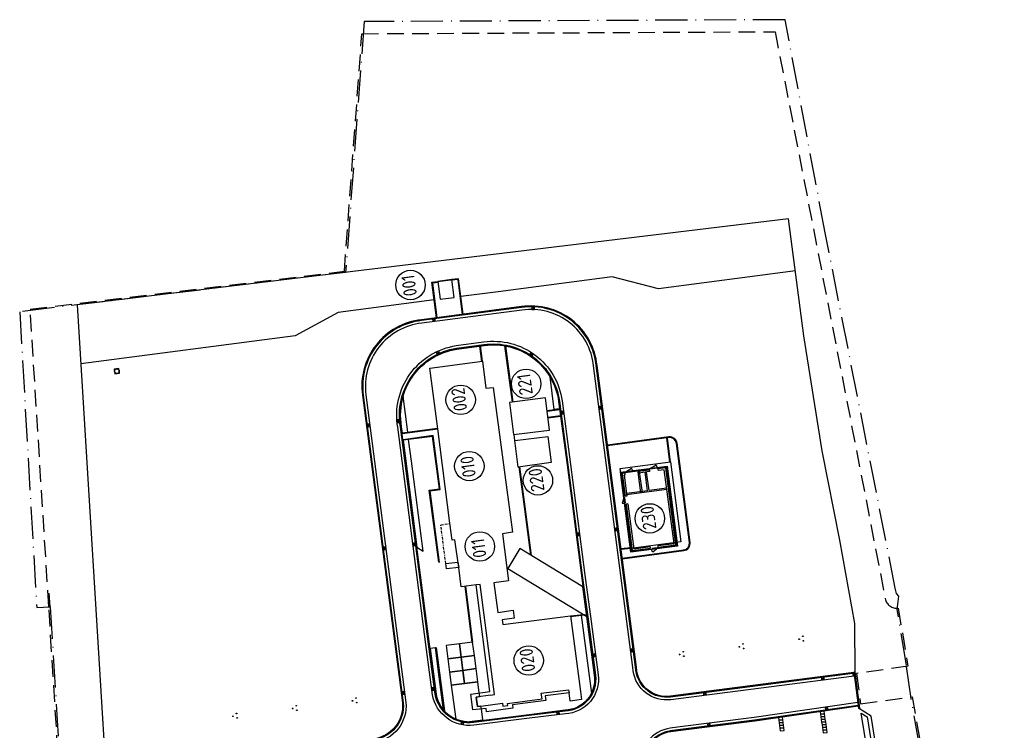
# Model space of a CAD drawing. Header units: metres. Extents: x 118125 to 118320, y 454784 to 455719.
# Tile 26 of 28: x 118147 to 118294, y 455319 to 455425. Entities that reach past the tile are written whole.
import ezdxf

# ---------------------------------------------------------------- set-up
doc = ezdxf.new("R2010")
doc.units = ezdxf.units.M
doc.header["$LTSCALE"] = 0.5
for name, pattern in [('ACAD_ISO10W100', [18, 12, -3, 0, -3]), ('B1', [28, 8, -4, 8, -4, 0, -4]), ('DASHED2', [0.375, 0.25, -0.125])]:
    doc.linetypes.add(name, pattern=pattern)
for name, color, linetype in [('_gebouwen', 7, 'Continuous'), ('_grastegel 40x60', 252, 'Continuous'), ('_molgoot', 7, 'Continuous'), ('_ob10', 7, 'Continuous'), ('_stelcon', 7, 'Continuous'), ('_straatkolk', 7, 'Continuous'), ('_tb13', 7, 'Continuous'), ('_verharding', 7, 'Continuous'), ('_waterpunt', 7, 'Continuous'), ('BL00_WERKGRENS', 5, 'DASHED2'), ('Grens', 1, 'ACAD_ISO10W100'), ('OL55_HAAG', 86, 'Continuous')]:
    doc.layers.add(name, color=color, linetype=linetype)
doc.layers.add('_hekwerk', color=7, linetype='Continuous', lineweight=50)
doc.styles.add('ISO', font='gbenor.shx')

# ---------------------------------------------------------------- blocks, each defined once
blk = doc.blocks.new('*U9')
at = {"layer": '_straatkolk'}
blk.add_hatch(color=256, dxfattribs=at).paths.add_polyline_path([(0.2, -0.15), (0.2, 0.15), (-0.2, -0.15)])
blk.add_lwpolyline([(0.2, -0.15), (0.2, 0.15), (-0.2, 0.15), (-0.2, -0.15)], close=True, dxfattribs=at)
blk.add_lwpolyline([(-0.2, -0.15), (0.2, 0.15)], dxfattribs=at)

msp = doc.modelspace()

# ---------------------------------------------------------------- hatches: boundary and pattern name
h = msp.add_hatch(color=256)
edge = h.paths.add_edge_path()
edge.add_arc((118263.48, 455332.28), 0.05, 0, 360)
edge = h.paths.add_edge_path()
edge.add_arc((118264.11, 455332.02), 0.05, 0, 360)
edge = h.paths.add_edge_path()
edge.add_arc((118264.02, 455332.7), 0.05, 0, 360)
h = msp.add_hatch(color=256)
edge = h.paths.add_edge_path()
edge.add_arc((118254.55, 455331.13), 0.05, 0, 360)
edge = h.paths.add_edge_path()
edge.add_arc((118255.18, 455330.87), 0.05, 0, 360)
edge = h.paths.add_edge_path()
edge.add_arc((118255.09, 455331.55), 0.05, 0, 360)
h = msp.add_hatch(color=256)
edge = h.paths.add_edge_path()
edge.add_arc((118245.62, 455329.98), 0.05, 0, 360)
edge = h.paths.add_edge_path()
edge.add_arc((118246.26, 455329.72), 0.05, 0, 360)
edge = h.paths.add_edge_path()
edge.add_arc((118246.17, 455330.39), 0.05, 0, 360)
h = msp.add_hatch(color=256)
edge = h.paths.add_edge_path()
edge.add_arc((118187.83, 455321.9), 0.05, 0, 360)
edge = h.paths.add_edge_path()
edge.add_arc((118188.46, 455321.64), 0.05, 0, 360)
edge = h.paths.add_edge_path()
edge.add_arc((118188.37, 455322.32), 0.05, 0, 360)
h = msp.add_hatch(color=256)
edge = h.paths.add_edge_path()
edge.add_arc((118196.76, 455323.05), 0.05, 0, 360)
edge = h.paths.add_edge_path()
edge.add_arc((118197.39, 455322.79), 0.05, 0, 360)
edge = h.paths.add_edge_path()
edge.add_arc((118197.3, 455323.47), 0.05, 0, 360)
h = msp.add_hatch(color=256)
edge = h.paths.add_edge_path()
edge.add_arc((118178.91, 455320.75), 0.05, 0, 360)
edge = h.paths.add_edge_path()
edge.add_arc((118179.54, 455320.49), 0.05, 0, 360)
edge = h.paths.add_edge_path()
edge.add_arc((118179.45, 455321.16), 0.05, 0, 360)

# ---------------------------------------------------------------- linework, layer by layer
for points in [[(118262.91, 455387.33), (118242.46, 455384.65), (118235.53, 455386.44), (118218.52, 455384.21), (118212.96, 455383.49)], [(118208.74, 455385.63), (118212.61, 455386.14)], [(118208.98, 455382.97), (118194.62, 455381.09), (118188.21, 455377.62), (118156.2, 455373.43)], [(118213.53, 455340.15), (118213.66, 455340.17)], [(118151.61, 455337.11), (118151.48, 455339.14)], [(118272.53, 455321.97), (118271.82, 455327.37), (118271.62, 455327.35), (118272.33, 455321.94), (118272.53, 455321.97)]]:
    msp.add_lwpolyline(points)
for centre in [(118264.02, 455332.7), (118254.55, 455331.13), (118255.09, 455331.55), (118263.48, 455332.28), (118264.11, 455332.02), (118245.62, 455329.98), (118246.17, 455330.39), (118246.26, 455329.72), (118255.18, 455330.87), (118188.37, 455322.32), (118196.76, 455323.05), (118197.3, 455323.47), (118197.39, 455322.79), (118178.91, 455320.75), (118179.45, 455321.16), (118187.83, 455321.9), (118188.46, 455321.64), (118179.54, 455320.49)]:
    msp.add_circle(centre, 0.05)
at = {"layer": '_gebouwen'}
for p, q in [((118237.48, 455357.25), (118238.42, 455357.83)), ((118239.37, 455357.5), (118237.48, 455357.25)), ((118238.64, 455357.41), (118238.42, 455357.83)), ((118239.35, 455357.46), (118239.37, 455357.46)), ((118239.35, 455357.44), (118239.35, 455357.46)), ((118239.37, 455357.5), (118239.39, 455357.5)), ((118239.37, 455357.46), (118239.37, 455357.5)), ((118239.39, 455357.5), (118239.4, 455357.44)), ((118239.41, 455357.55), (118239.42, 455357.45)), ((118241.1, 455357.67), (118239.42, 455357.45)), ((118241.12, 455357.55), (118239.43, 455357.33)), ((118241.09, 455357.77), (118241.1, 455357.67)), ((118241.11, 455357.73), (118241.12, 455357.67)), ((118241.13, 455357.73), (118241.11, 455357.73)), ((118241.12, 455357.67), (118241.16, 455357.68)), ((118241.12, 455357.55), (118241.15, 455357.31)), ((118241.13, 455357.73), (118242.31, 455357.89)), ((118241.14, 455357.69), (118241.13, 455357.73)), ((118241.14, 455357.73), (118242.1, 455358.32)), ((118241.16, 455357.7), (118241.14, 455357.69)), ((118242.29, 455357.82), (118241.16, 455357.68)), ((118241.16, 455357.68), (118241.16, 455357.7)), ((118242.3, 455357.89), (118242.1, 455358.32)), ((118242.29, 455357.84), (118242.32, 455357.85)), ((118242.29, 455357.82), (118242.29, 455357.84)), ((118242.34, 455357.83), (118242.29, 455357.82)), ((118242.32, 455357.85), (118242.31, 455357.89)), ((118242.31, 455357.89), (118242.34, 455357.89)), ((118242.34, 455357.94), (118242.36, 455357.84)), ((118242.34, 455357.89), (118242.34, 455357.83)), ((118243.66, 455358.01), (118242.36, 455357.84)), ((118243.56, 455357.87), (118242.37, 455357.72)), ((118242.37, 455357.72), (118242.4, 455357.47)), ((118243.34, 455357.59), (118242.4, 455357.47)), ((118244.79, 455346.57), (118243.34, 455357.59)), ((118245.07, 455346.35), (118243.56, 455357.87)), ((118245.2, 455346.25), (118243.66, 455358.01)), ((118237.45, 455357.19), (118236.91, 455357.12)), ((118236.91, 455357.12), (118237.36, 455353.64)), ((118237.47, 455357.07), (118237.04, 455357.02)), ((118237.04, 455357.02), (118237.48, 455353.63)), ((118237.5, 455356.83), (118237.32, 455356.8)), ((118237.32, 455356.8), (118237.73, 455353.66)), ((118237.45, 455357.19), (118237.44, 455357.29)), ((118237.46, 455357.25), (118237.46, 455357.19)), ((118237.46, 455357.19), (118237.51, 455357.2)), ((118237.5, 455356.83), (118237.47, 455357.07)), ((118237.49, 455357.21), (118237.48, 455357.25)), ((118237.51, 455357.22), (118237.49, 455357.21)), ((118237.51, 455357.2), (118239.35, 455357.44)), ((118237.51, 455357.2), (118237.51, 455357.22)), ((118238.62, 455357.34), (118238.62, 455357.37)), ((118238.62, 455357.37), (118238.65, 455357.37)), ((118238.73, 455357.36), (118238.62, 455357.34)), ((118238.64, 455357.38), (118238.64, 455357.4)), ((118238.65, 455357.41), (118238.69, 455357.41)), ((118238.65, 455357.37), (118238.65, 455357.41)), ((118238.72, 455357.43), (118238.69, 455357.42)), ((118238.69, 455357.38), (118238.69, 455357.42)), ((118238.69, 455357.41), (118238.69, 455357.38)), ((118238.69, 455357.41), (118238.69, 455357.41)), ((118238.69, 455357.38), (118238.72, 455357.38)), ((118238.69, 455357.38), (118238.72, 455357.38)), ((118238.73, 455357.36), (118238.72, 455357.43)), ((118238.72, 455357.38), (118238.73, 455357.36)), ((118239.4, 455357.44), (118239.35, 455357.44)), ((118239.43, 455357.33), (118239.47, 455357.09)), ((118239.85, 455354.15), (118239.45, 455357.23)), ((118241.15, 455357.31), (118239.47, 455357.09)), ((118240.06, 455354.17), (118239.65, 455357.26)), ((118240.85, 455354.45), (118240.48, 455357.22)), ((118241.06, 455354.48), (118240.69, 455357.25)), ((118243.73, 455354.62), (118237.71, 455353.83)), ((118243.71, 455354.82), (118241.06, 455354.48)), ((118237.36, 455353.54), (118237.06, 455352.59)), ((118237.36, 455353.64), (118237.26, 455353.63)), ((118237.47, 455352.65), (118237.37, 455353.43)), ((118237.54, 455352.64), (118237.43, 455353.44)), ((118237.73, 455353.66), (118237.48, 455353.63)), ((118240.85, 455354.45), (118237.68, 455354.03)), ((118237.68, 455354.03), (118237.71, 455353.83)), ((118237.06, 455352.59), (118237.49, 455352.52)), ((118237.52, 455352.43), (118237.42, 455352.42)), ((118237.52, 455352.43), (118238.45, 455345.36)), ((118237.88, 455352.51), (118237.64, 455352.47)), ((118237.64, 455352.47), (118238.55, 455345.5)), ((118237.88, 455352.51), (118238.77, 455345.78)), ((118238.45, 455345.36), (118241.28, 455345.73)), ((118238.55, 455345.5), (118241.29, 455345.85)), ((118238.77, 455345.78), (118241.25, 455346.1)), ((118241.29, 455345.85), (118241.25, 455346.1)), ((118241.29, 455345.63), (118241.28, 455345.73)), ((118241.6, 455345.29), (118241.37, 455345.73)), ((118242.26, 455345.84), (118241.48, 455345.74)), ((118242.25, 455345.91), (118241.49, 455345.81)), ((118242.39, 455345.86), (118241.6, 455345.29)), ((118242.41, 455346.25), (118244.79, 455346.57)), ((118242.44, 455346.01), (118242.41, 455346.25)), ((118242.44, 455346.01), (118245.07, 455346.35)), ((118242.48, 455345.89), (118245.2, 455346.25)), ((118242.5, 455345.79), (118242.48, 455345.89))]:
    msp.add_line(p, q, dxfattribs=at)
for points in [[(118209.53, 455385.74), (118209.88, 455383.07), (118211.96, 455383.34), (118211.61, 455386.01), (118209.53, 455385.74)], [(118214.72, 455321.71), (118214.46, 455324.07), (118217.3, 455324.46), (118215.23, 455340.37), (118213.02, 455340.09), (118212.63, 455343), (118212.07, 455347.12), (118211.64, 455347.06), (118211.31, 455349.6), (118209.49, 455363.72), (118208.32, 455372.77), (118216.18, 455373.8), (118216.66, 455369.77), (118217.8, 455369.9), (118220.64, 455348.24), (118219.17, 455348.03), (118220.06, 455340.98), (118217.89, 455340.71), (118218.46, 455336.26), (118220.74, 455336.58), (118220.91, 455335.4), (118219.13, 455335.15), (118219.22, 455334.48), (118229.32, 455335.74), (118230.82, 455324.46), (118230.96, 455323.24), (118229.27, 455323.02), (118229.11, 455324.26), (118225.56, 455323.8), (118225.64, 455323.12), (118220.68, 455322.45), (118220.71, 455321.94), (118216.79, 455321.43), (118216.71, 455321.91), (118214.72, 455321.71)], [(118220.21, 455367.62), (118220.83, 455362.84), (118226.2, 455363.5), (118225.61, 455368.32), (118220.21, 455367.62)], [(118221.01, 455361.98), (118220.89, 455362.84)], [(118221.52, 455358), (118221.01, 455361.98), (118225.93, 455362.56), (118226.42, 455358.68), (118221.52, 455358)], [(118236.76, 455357.8), (118244.28, 455358.77), (118245.83, 455346.8), (118238.32, 455345.84), (118236.76, 455357.8)], [(118217.37, 455323.9), (118217.99, 455323.98), (118215.83, 455340.45), (118215.23, 455340.37)], [(118217.37, 455323.9), (118217.37, 455323.9), (118215.26, 455323.62), (118215.44, 455322.21), (118215.95, 455322.27), (118215.95, 455322.27), (118219.16, 455322.69), (118219.21, 455322.26), (118219.98, 455322.36), (118219.93, 455322.67), (118225.08, 455323.34), (118224.97, 455324.18), (118229.05, 455324.72), (118229.11, 455324.26)], [(118287.75, 455223.6), (118283.12, 455261.66), (118274.46, 455310.53), (118272.73, 455321.21), (118273.64, 455320.64), (118275.25, 455310.66), (118283.91, 455261.78), (118288.55, 455223.68)]]:
    msp.add_lwpolyline(points, dxfattribs=at)
at = {"layer": '_gebouwen', "ltscale": 0.005, "flags": 128}
msp.add_lwpolyline([(118245.31, 455346.16), (118238.36, 455345.25), (118236.79, 455357.21), (118243.75, 455358.12)], close=True, dxfattribs=at)
at = {"layer": '_gebouwen', "const_width": 0.002}
for points in [[(118237.35, 455353.62), (118237.35, 455353.56), (118237.35, 455353.56), (118237.42, 455353.57), (118237.41, 455353.61), (118237.35, 455353.61), (118237.35, 455353.62)], [(118237.35, 455353.55), (118237.37, 455353.42), (118237.37, 455353.43), (118237.43, 455353.44)], [(118237.41, 455353.54), (118237.41, 455353.55), (118237.36, 455353.54), (118237.35, 455353.55)], [(118237.36, 455353.56), (118237.36, 455353.55), (118237.36, 455353.55)], [(118237.43, 455353.44), (118237.42, 455353.54), (118237.41, 455353.54)], [(118237.43, 455353.44), (118237.44, 455353.42), (118237.41, 455353.42), (118237.41, 455353.44)], [(118237.42, 455353.57), (118237.42, 455353.55)], [(118237.49, 455352.52), (118237.47, 455352.65), (118237.47, 455352.63), (118237.54, 455352.64)], [(118237.54, 455352.55), (118237.55, 455352.53), (118237.49, 455352.52), (118237.49, 455352.52)], [(118237.5, 455352.45), (118237.49, 455352.51), (118237.49, 455352.51), (118237.56, 455352.52), (118237.56, 455352.47), (118237.5, 455352.46), (118237.5, 455352.45)], [(118237.5, 455352.51), (118237.5, 455352.52), (118237.5, 455352.52)], [(118237.54, 455352.64), (118237.54, 455352.66), (118237.51, 455352.66), (118237.51, 455352.64)], [(118237.54, 455352.64), (118237.55, 455352.55), (118237.54, 455352.54)], [(118237.56, 455352.52), (118237.55, 455352.54)], [(118241.29, 455345.72), (118241.36, 455345.72), (118241.36, 455345.72), (118241.35, 455345.79), (118241.3, 455345.78), (118241.31, 455345.72), (118241.29, 455345.72)], [(118241.35, 455345.79), (118241.37, 455345.79)], [(118241.36, 455345.72), (118241.5, 455345.74), (118241.48, 455345.74), (118241.47, 455345.8)], [(118241.38, 455345.78), (118241.37, 455345.78), (118241.37, 455345.73), (118241.36, 455345.72)], [(118241.36, 455345.73), (118241.37, 455345.73), (118241.37, 455345.73)], [(118241.47, 455345.8), (118241.38, 455345.79), (118241.38, 455345.78)], [(118241.47, 455345.8), (118241.49, 455345.81), (118241.5, 455345.78), (118241.48, 455345.78)], [(118242.27, 455345.91), (118242.25, 455345.91), (118242.26, 455345.88), (118242.28, 455345.88)], [(118242.4, 455345.86), (118242.26, 455345.84), (118242.28, 455345.85), (118242.27, 455345.91)], [(118242.27, 455345.91), (118242.37, 455345.92), (118242.37, 455345.91)], [(118242.37, 455345.91), (118242.38, 455345.92), (118242.39, 455345.86), (118242.4, 455345.86)], [(118242.4, 455345.93), (118242.38, 455345.92)], [(118242.4, 455345.87), (118242.39, 455345.87), (118242.4, 455345.87)], [(118242.47, 455345.87), (118242.4, 455345.86), (118242.4, 455345.86), (118242.4, 455345.93), (118242.45, 455345.93), (118242.45, 455345.87), (118242.47, 455345.87)]]:
    msp.add_lwpolyline(points, dxfattribs=at)
at = {"layer": '_gebouwen', "linetype": 'B1', "ltscale": 0.1}
msp.add_lwpolyline([(118210.7, 455343.58), (118209.95, 455349.37), (118211.32, 455349.55)], dxfattribs=at)
at = {"layer": '_gebouwen'}
for points in [[(118212.52, 455343.8), (118212.63, 455343), (118210.81, 455342.79), (118210.7, 455343.58)], [(118216.01, 455321.84), (118215.95, 455322.27), (118215.44, 455322.21), (118215.26, 455323.62), (118215.77, 455323.69), (118215.7, 455324.24), (118215.48, 455325.89), (118211.51, 455325.37), (118212.18, 455320.32), (118213.82, 455319.91), (118216.22, 455320.22), (118216.01, 455321.84)]]:
    msp.add_lwpolyline(points, close=True, dxfattribs=at)
for centre in [(118205.42, 455385.21), (118222.7, 455370.44), (118212.92, 455368.04), (118214.22, 455358.14), (118224.46, 455356), (118241.17, 455350.32), (118215.79, 455346.13), (118223.09, 455329.08)]:
    msp.add_circle(centre, 2.2, dxfattribs=at)
at = {"layer": '_grastegel 40x60'}
for points in [[(118267.28, 455321.12), (118267.23, 455321.51), (118266.63, 455321.43), (118266.69, 455321.04)], [(118267.33, 455320.72), (118267.28, 455321.12), (118266.69, 455321.04), (118266.74, 455320.64)], [(118267.38, 455320.32), (118267.33, 455320.72), (118266.74, 455320.64), (118266.79, 455320.24)], [(118261.05, 455320.22), (118261, 455320.62), (118260.4, 455320.54), (118260.46, 455320.14)], [(118261.1, 455319.82), (118261.05, 455320.22), (118260.46, 455320.14), (118260.51, 455319.74)], [(118261.15, 455319.43), (118261.1, 455319.82), (118260.51, 455319.74), (118260.56, 455319.35)], [(118261.21, 455319.03), (118261.15, 455319.43), (118260.56, 455319.35), (118260.61, 455318.95)], [(118267.44, 455319.93), (118267.38, 455320.32), (118266.79, 455320.24), (118266.84, 455319.85)], [(118267.49, 455319.53), (118267.44, 455319.93), (118266.84, 455319.85), (118266.89, 455319.45)], [(118267.54, 455319.13), (118267.49, 455319.53), (118266.89, 455319.45), (118266.95, 455319.05)], [(118261.26, 455318.63), (118261.21, 455319.03), (118260.61, 455318.95), (118260.66, 455318.55)], [(118267.59, 455318.74), (118267.54, 455319.13), (118266.95, 455319.05), (118267, 455318.66)], [(118267.64, 455318.34), (118267.59, 455318.74), (118267, 455318.66), (118267.05, 455318.26)]]:
    msp.add_lwpolyline(points, close=True, dxfattribs=at)
at = {"layer": '_hekwerk', "lineweight": -2}
for points in [[(118271.82, 455327.37), (118271.79, 455334.59), (118269.56, 455347.09), (118266.92, 455360.43), (118264.18, 455377.59), (118261.9, 455395.09), (118155.66, 455382.24), (118160.29, 455306.62), (118162.38, 455281.87), (118167.11, 455249.73), (118171.92, 455216.5), (118172.23, 455212.74), (118173.91, 455200.03), (118178.16, 455171.75), (118179.93, 455159.53), (118195.46, 455159.38), (118211.56, 455159.42), (118222.61, 455159.64), (118292.65, 455168.53), (118294.12, 455171.38), (118292.82, 455193.84), (118292.22, 455198.36)], [(118274.23, 455320.74), (118272.33, 455321.94)], [(118288.89, 455213.95), (118290.19, 455214.13), (118290, 455216.74), (118288.3, 455230.7), (118284.5, 455261.88), (118275.84, 455310.77), (118274.23, 455320.74)]]:
    msp.add_lwpolyline(points, dxfattribs=at)
at = {"layer": '_molgoot'}
msp.add_lwpolyline([(118271.7, 455326.76), (118271.7, 455326.76), (118251.22, 455324.12), (118244.31, 455323.22, -0.414214), (118238.7, 455327.53), (118238.64, 455328.03), (118232.77, 455373.11, 0.428235), (118222.08, 455381.44), (118207.12, 455379.5, 0.421547), (118198.78, 455368.8), (118204.74, 455322.82, -0.406123), (118199.97, 455316.83), (118162.84, 455312.13), (118164.79, 455297.31)], format="xyb", dxfattribs=at)
at = {"layer": '_ob10'}
for p, q in [((118244.03, 455362.49), (118234.84, 455361.29)), ((118244.04, 455362.39), (118234.85, 455361.19)), ((118244.17, 455358.75), (118243.7, 455362.35)), ((118244.27, 455358.77), (118243.79, 455362.36)), ((118247.11, 455346.72), (118245.16, 455361.53)), ((118247.21, 455346.73), (118245.26, 455361.55)), ((118237.04, 455344.39), (118246.24, 455345.6)), ((118237.06, 455344.29), (118246.26, 455345.5))]:
    msp.add_line(p, q, dxfattribs=at)
for points in [[(118209.32, 455380.32), (118208.64, 455385.62), (118208.64, 455385.62), (118209.53, 455385.74)], [(118209.42, 455380.33), (118208.75, 455385.53), (118209.55, 455385.64)], [(118213.31, 455380.84), (118212.61, 455386.14), (118212.61, 455386.14), (118211.62, 455386.01)], [(118213.21, 455380.82), (118212.53, 455386.02), (118211.62, 455385.91)], [(118215.74, 455376.07), (118216.05, 455373.79)], [(118215.84, 455376.09), (118216.15, 455373.8)], [(118219.49, 455376.13), (118220.63, 455367.68)], [(118219.6, 455376.11), (118220.73, 455367.69)], [(118225.83, 455366.46), (118227.7, 455366.7)], [(118225.85, 455366.36), (118227.71, 455366.6)], [(118225.96, 455365.46), (118227.83, 455365.71)], [(118225.97, 455365.36), (118227.85, 455365.61)], [(118204.17, 455363.09), (118209.48, 455363.82)], [(118204.19, 455362.99), (118209.49, 455363.72)], [(118209.75, 455343.71), (118208.36, 455354.46), (118209.85, 455354.66), (118208.81, 455362.69), (118204.31, 455362.08)], [(118209.64, 455343.78), (118208.24, 455354.54), (118209.74, 455354.74), (118208.73, 455362.58), (118204.32, 455361.99)], [(118221.62, 455358.02), (118222.45, 455351.7), (118223.34, 455344.85)], [(118221.72, 455358.03), (118222.5, 455352.06), (118223.45, 455344.78)], [(118238.3, 455345.94), (118236.87, 455345.75)], [(118238.32, 455345.84), (118236.88, 455345.65)], [(118229.32, 455335.74), (118231.25, 455335.98)], [(118229.33, 455335.64), (118231.39, 455335.9)], [(118210.37, 455321.67), (118209.17, 455330.99), (118209.27, 455331), (118210.49, 455321.54), (118210.37, 455321.67)]]:
    msp.add_lwpolyline(points, dxfattribs=at)
for centre, radius, start, end in [((118244.17, 455361.4), 1.1, 7.4699, 97.4699), ((118244.17, 455361.4), 1, 7.4699, 97.4699), ((118246.11, 455346.59), 1, 277.4699, 7.4699), ((118246.11, 455346.59), 1.1, 277.4699, 7.4699)]:
    msp.add_arc(centre, radius, start, end, dxfattribs=at)
at = {"layer": '_stelcon'}
for points in [[(118212.98, 455329.6), (118212.73, 455331.58), (118210.74, 455331.32), (118211, 455329.34)], [(118214.97, 455329.85), (118214.71, 455331.84), (118212.73, 455331.58), (118212.98, 455329.6)], [(118213.24, 455327.61), (118212.98, 455329.6), (118211, 455329.34), (118211.26, 455327.36)], [(118215.22, 455327.87), (118214.97, 455329.85), (118212.98, 455329.6), (118213.24, 455327.61)], [(118213.5, 455325.63), (118213.24, 455327.61), (118211.26, 455327.36), (118211.51, 455325.37)], [(118215.48, 455325.89), (118215.22, 455327.87), (118213.24, 455327.61), (118213.5, 455325.63)]]:
    msp.add_lwpolyline(points, close=True, dxfattribs=at)
at = {"layer": '_tb13'}
for points in [[(118271.7, 455326.76), (118271.63, 455327.29), (118251.15, 455324.65), (118244.24, 455323.74, -0.414214), (118239.23, 455327.6), (118239.17, 455328.1), (118233.29, 455373.17, 0.427849), (118222.01, 455381.97), (118207.06, 455380.02, 0.421348), (118198.25, 455368.73), (118204.22, 455322.76, -0.405656), (118199.9, 455317.36), (118162.24, 455312.59), (118164.27, 455297.24)], [(118271.57, 455326.74), (118271.51, 455327.14), (118251.17, 455324.52), (118244.26, 455323.62, -0.414214), (118239.1, 455327.58), (118239.04, 455328.09), (118233.16, 455373.15, 0.427941), (118222.03, 455381.84), (118207.07, 455379.89, 0.421396), (118198.38, 455368.75), (118204.35, 455322.77, -0.405777), (118199.92, 455317.23), (118162.39, 455312.47), (118164.4, 455297.26)], [(118272.22, 455322.78), (118256.77, 455320.54), (118245.32, 455319.1), (118244.23, 455318.95, 0.414214), (118239.92, 455313.35), (118242.22, 455295.81)], [(118272.27, 455322.38), (118256.82, 455320.15), (118245.37, 455318.7), (118244.28, 455318.56, 0.414214), (118240.31, 455313.4), (118242.57, 455296.23)], [(118272.29, 455322.26), (118256.84, 455320.02), (118245.39, 455318.57), (118244.29, 455318.43, 0.414214), (118240.44, 455313.42), (118242.56, 455297.28)]]:
    msp.add_lwpolyline(points, format="xyb", dxfattribs=at)
for points in [[(118203.53, 455363.95, -0.419307), (118212.27, 455376.15), (118216.35, 455376.69, -0.416793), (118228.08, 455367.88), (118229.35, 455358.38), (118231.44, 455342.21), (118232.4, 455334.9), (118233.45, 455326.95, -0.44417), (118228.56, 455321.13), (118223.2, 455320.45), (118214.88, 455319.4, -0.395735), (118208.71, 455323.97), (118207.74, 455331.46)], [(118203.93, 455364.01, -0.419413), (118212.32, 455375.76), (118216.4, 455376.29, -0.416863), (118227.68, 455367.83), (118228.95, 455358.33), (118231.04, 455342.16), (118232, 455334.85), (118233.05, 455326.9, -0.445379), (118228.52, 455321.53), (118223.15, 455320.85), (118214.83, 455319.79, -0.395071), (118209.11, 455324.03), (118208.14, 455331.52)], [(118204.06, 455364.03, -0.419449), (118212.34, 455375.63), (118216.42, 455376.16, -0.416886), (118227.55, 455367.81), (118228.82, 455358.31), (118230.92, 455342.14), (118231.87, 455334.84), (118232.92, 455326.88, -0.445806), (118228.51, 455321.66), (118223.13, 455320.98), (118214.81, 455319.92, -0.394839), (118209.23, 455324.05), (118208.27, 455331.53)]]:
    msp.add_lwpolyline(points, format="xyb", close=True, dxfattribs=at)
for points in [[(118213.53, 455340.15), (118214.58, 455331.83)], [(118213.66, 455340.17), (118214.71, 455331.84)]]:
    msp.add_lwpolyline(points, dxfattribs=at)
at = {"layer": '_verharding'}
msp.add_lwpolyline([(118231.76, 455335.67), (118231.19, 455340.09), (118221.76, 455345.8), (118219.96, 455342.83), (118231.77, 455335.67)], close=True, dxfattribs=at)
at = {"layer": '_waterpunt'}
msp.add_lwpolyline([(118161.97, 455372.02), (118161.88, 455372.71), (118161.19, 455372.62), (118161.28, 455371.93)], close=True, dxfattribs=at)
msp.add_circle((118161.58, 455372.32), 0.35, dxfattribs=at)
at = {"layer": 'BL00_WERKGRENS', "color": 0, "ltscale": 20}
msp.add_lwpolyline([(118154.65, 455285.49), (118151.41, 455337.09), (118148.62, 455381.59), (118195.55, 455387.27), (118198.17, 455422.77), (118259.89, 455423.06), (118276.33, 455338.34, 0.384881), (118278.27, 455336.89), (118279.73, 455328.23), (118272.05, 455327.14), (118272.65, 455322.62), (118280.36, 455323.63), (118281.68, 455316.15)], format="xyb", dxfattribs=at)
at = {"layer": 'Grens', "color": 0, "ltscale": 0.8}
msp.add_lwpolyline([(118281.49, 455316.08), (118280.2, 455323.41), (118280.2, 455323.41), (118279.5, 455328.4), (118279.5, 455328.4), (118278.11, 455336.68), (118278.36, 455338.72), (118278, 455339.12), (118277.83, 455339.88), (118267.37, 455392.98), (118261.38, 455424.86), (118198.5, 455424.57), (118195.74, 455387.09), (118147.06, 455381.2), (118149.61, 455337.02), (118149.61, 455337.02), (118151.61, 455337.11), (118154.85, 455285.51)], dxfattribs=at)
at = {"layer": 'OL55_HAAG'}
msp.add_lwpolyline([(118227.55, 455367.81), (118227.7, 455366.7), (118226.91, 455366.6), (118226.27, 455371.47, -0.099901), (118227.55, 455367.81)], format="xyb", dxfattribs=at)
for points in [[(118204.06, 455364.03), (118204.18, 455363.1), (118205.01, 455363.21), (118204.31, 455368.59, 0.115818)], [(118232.92, 455326.88), (118231.76, 455335.67), (118231.38, 455335.9), (118230.93, 455335.84), (118232.46, 455324.16, 0.153189)], [(118209.24, 455324.03, 0.130897), (118210.37, 455321.67), (118209.58, 455327.78), (118209.17, 455330.99), (118208.35, 455330.88)]]:
    msp.add_lwpolyline(points, format="xyb", close=True, dxfattribs=at)
msp.add_lwpolyline([(118207.31, 455345.4), (118205.57, 455358.86), (118205.15, 455362.1), (118204.32, 455361.99), (118206.39, 455346.03), (118207.31, 455345.4)], dxfattribs=at)

# ---------------------------------------------------------------- block references
at = {"layer": '_molgoot'}
for p, rotation in [((118223.74, 455381.69), 357.4576176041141), ((118208.92, 455379.98), 7.457617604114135), ((118209.53, 455375.06), 24.85129541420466), ((118223.49, 455374.82), 326.4497864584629), ((118228.06, 455366.13), 97.45761760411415), ((118233.83, 455366.89), 97.45761760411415), ((118203.67, 455364.85), 95.12424810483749), ((118199.11, 455364.25), 97.45761760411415), ((118236.2, 455348.68), 97.45761760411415), ((118230.45, 455347.93), 97.45761760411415), ((118201.5, 455345.85), 97.45761760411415), ((118206.05, 455346.44), 97.45761760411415), ((118232.81, 455329.86), 97.45761760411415), ((118238.56, 455330.61), 97.45761760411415), ((118267.01, 455326.41), 7.457617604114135), ((118204.31, 455324.24), 97.45761760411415), ((118208.85, 455324.84), 97.45761760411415), ((118249.39, 455324.14), 7.190867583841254), ((118227.45, 455321.25), 7.457617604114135), ((118267.6, 455321.86), 7.457617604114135), ((118213.18, 455319.71), 168.693700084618), ((118250.01, 455319.44), 7.190867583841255)]:
    msp.add_blockref('*U9', p, dxfattribs=dict(at, rotation=rotation))

# ---------------------------------------------------------------- texts
at = {"layer": '_gebouwen', "style": 'ISO'}
for s, p in [('001', (118206.42, 455383.68)), ('221', (118223.71, 455368.91)), ('002', (118213.92, 455366.51)), ('010', (118215.22, 455356.61)), ('220', (118225.46, 455354.47)), ('230', (118242.18, 455348.78)), ('011', (118216.8, 455344.59)), ('020', (118224.1, 455327.54))]:
    msp.add_text(s, height=1.995, rotation=97.7506, dxfattribs=at).set_placement(p)

doc.saveas('drawing.dxf')
